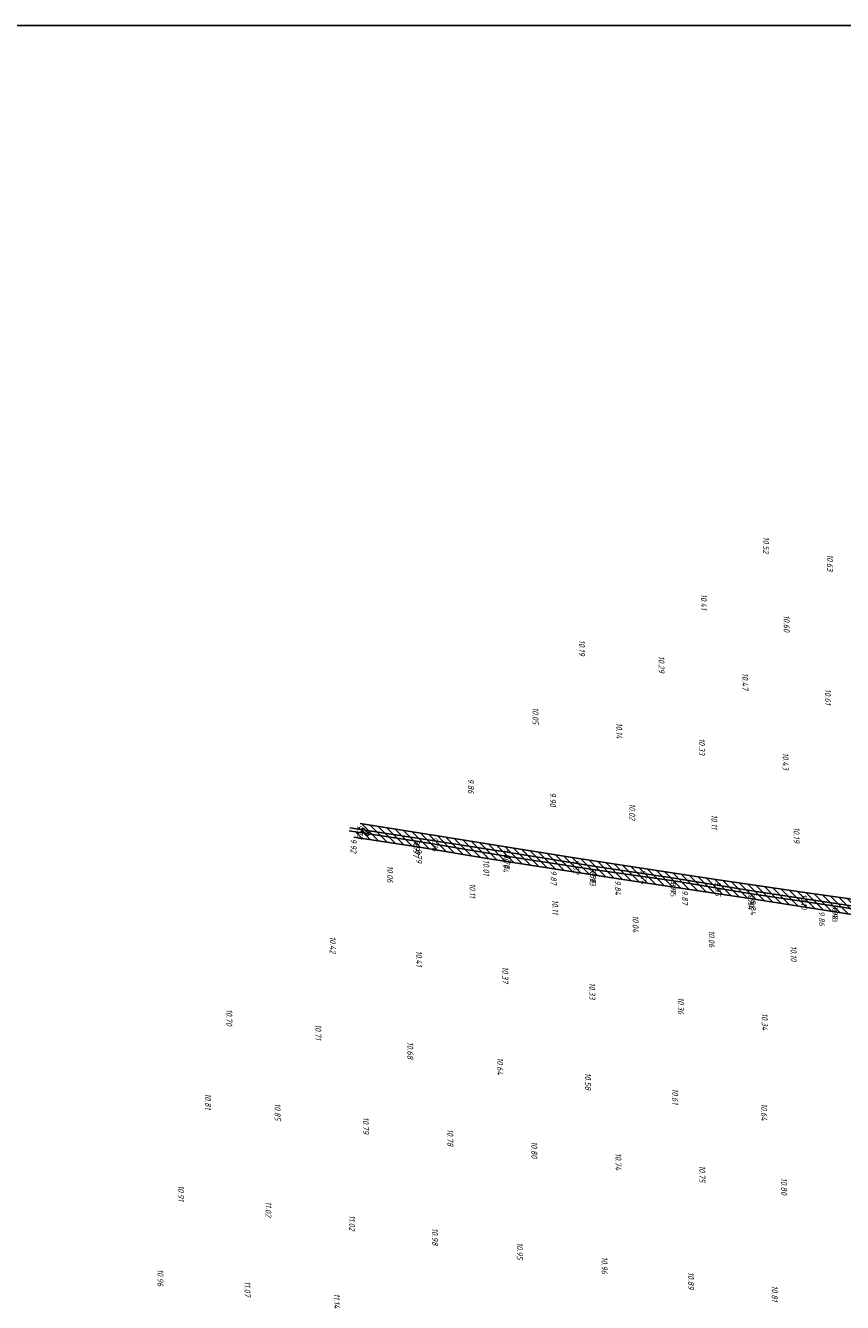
# Model space of a CAD drawing. Header units: metres. Extents: x 232614 to 233692, y 552964 to 554400.
# Tile 20 of 26: x 232974 to 233177, y 554082 to 554400. Entities that reach past the tile are written whole.
import ezdxf

# ---------------------------------------------------------------- set-up
doc = ezdxf.new("R2010")
doc.units = ezdxf.units.M
doc.layers.get('Defpoints').update_dxf_attribs({"color": 241})
doc.layers.add('B-XX-AL-Hoogtecijfer-T', color=7, linetype='Continuous', lineweight=18, true_color=0xb8807a)
doc.layers.add('V-WE-GW-WATERGANG_INSTEEK-G', color=7, linetype='CONTINUOUS-V', lineweight=25, true_color=0x004c00)
for name, color, linetype, lineweight in [('Hoogtecijfer-T-UIT', 2, 'Continuous', 18), ('V-S05_Water-S', 144, 'CONTINUOUS-V', 13), ('V-W11_Waterlijn-G', 144, 'CONTINUOUS-V', 25), ('V-WE-GW-WATERGANG-WERK-A', 252, 'Continuous', 9)]:
    doc.layers.add(name, color=color, linetype=linetype, lineweight=lineweight)
doc.styles.add('NLCS-ISO', font='NLCS-ISO.ttf', dxfattribs={"height": 1.8})
doc.linetypes.add('CONTINUOUS-V', pattern='A,3.5,[24,NLCS.shx,S=0.5,R=0,X=0,Y=0],3.5', length=7)

# ---------------------------------------------------------------- blocks, each defined once
blk = doc.blocks.new('S05')
for centre, start, end in [((-0.6, 0.04), 28.0726, 151.9276), ((0.6, 0.68), 208.0726, 331.9276), ((-0.6, -0.68), 28.0726, 151.9276), ((0.6, -0.04), 208.0726, 331.9276)]:
    blk.add_arc(centre, 0.68, start, end)

msp = doc.modelspace()

# ---------------------------------------------------------------- hatches: boundary and pattern name
at = {"layer": 'V-WE-GW-WATERGANG-WERK-A'}
h = msp.add_hatch(dxfattribs=at)
h.set_pattern_fill('AGW-WERK_AANVULLEN-SO', color=256, scale=0.25, pattern_type=2)
h.set_pattern_definition([(315, (233110.7347, 553601.6767), (0.8838835, 0.8838835), [])])
h.paths.add_polyline_path([(233242.03, 554172.71), (233241.28, 554173.03), (233219.78, 554176.61), (233200.81, 554179.35), (233184.1, 554181.75), (233168.07, 554184.03), (233146.5, 554187.13), (233127.95, 554190.02), (233111.12, 554192.6), (233093.98, 554195.34), (233075.92, 554198.23), (233057.17, 554201.25), (233055.58, 554197.81), (233071.9, 554195.32), (233088.84, 554192.51), (233105.48, 554189.93), (233121.57, 554187.44), (233138.24, 554184.94), (233155.46, 554182.31), (233172.44, 554179.71), (233190.42, 554176.89), (233207.3, 554174.32), (233224.22, 554171.78), (233241.09, 554169.15), (233241.99, 554169.39), (233242.26, 554169.88), (233242.36, 554171.96)])

# ---------------------------------------------------------------- linework, layer by layer
at = {"layer": 'Defpoints'}
msp.add_lwpolyline([(232867.83, 554400.49), (233536.33, 554400.49), (233536.33, 552964.49), (232867.83, 552964.49)], close=True, dxfattribs=at)
at = {"layer": 'V-W11_Waterlijn-G', "flags": 128}
msp.add_lwpolyline([(233054.36, 554199.44), (233071.16, 554196.8), (233093.55, 554193.12), (233115.22, 554189.73), (233135.43, 554186.89), (233154.78, 554183.71), (233175.76, 554180.57), (233193.26, 554177.93), (233210.26, 554175.27), (233226.97, 554172.66), (233241.3, 554170.56), (233241.14, 554171.04), (233227.07, 554173.32), (233210.37, 554175.99), (233193.4, 554178.58), (233175.87, 554181.23), (233154.86, 554184.44), (233135.5, 554187.56), (233115.35, 554190.55), (233093.84, 554194.04), (233071.37, 554197.54), (233054.54, 554200.18)], dxfattribs=at)
at = {"layer": 'V-WE-GW-WATERGANG_INSTEEK-G', "flags": 128}
msp.add_lwpolyline([(233057.17, 554201.25), (233075.92, 554198.23), (233093.98, 554195.34), (233111.12, 554192.6), (233127.95, 554190.02), (233146.5, 554187.13), (233168.07, 554184.03), (233184.1, 554181.75), (233200.81, 554179.35), (233219.78, 554176.61), (233241.28, 554173.03), (233242.03, 554172.71), (233242.36, 554171.96), (233242.26, 554169.88), (233241.99, 554169.39), (233241.09, 554169.15), (233224.22, 554171.78), (233207.3, 554174.32), (233190.42, 554176.89), (233172.44, 554179.71), (233155.46, 554182.31), (233138.24, 554184.94), (233121.57, 554187.44), (233105.48, 554189.93), (233088.84, 554192.51), (233071.9, 554195.32), (233055.58, 554197.81)], dxfattribs=at)

# ---------------------------------------------------------------- block references
at = {"layer": 'V-S05_Water-S', "rotation": 350.8662289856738}
msp.add_blockref('S05', (233058.43, 554199.15), dxfattribs=at)

# ---------------------------------------------------------------- texts
at = {"layer": 'B-XX-AL-Hoogtecijfer-T', "style": 'NLCS-ISO', "oblique": 13.5}
for s, p in [('10.52', (233157.7, 554272.87)), ('10.63', (233173.63, 554268.46)), ('10.41', (233142.18, 554258.56)), ('10.60', (233162.83, 554253.26)), ('10.19', (233111.75, 554247.07)), ('9.73', (233056.35, 554200.91)), ('9.92', (233054.76, 554197.47)), ('9.74', (233127.09, 554189.67)), ('9.84', (233120.71, 554187.08)), ('9.87', (233137.42, 554184.59)), ('9.95', (233145.67, 554186.79)), ('8.90', (233154.04, 554184.09)), ('10.10', (233167.12, 554183.68)), ('10.04', (233125.12, 554178.3)), ('9.86', (233171.6, 554179.35)), ('10.06', (233144.14, 554174.55)), ('10.10', (233164.57, 554170.69)), ('10.33', (233114.3, 554161.5)), ('10.36', (233136.42, 554157.84)), ('10.70', (233023.71, 554154.89)), ('10.34', (233157.35, 554153.9)), ('10.58', (233113.24, 554139)), ('10.61', (233135.01, 554135.06)), ('10.64', (233157.22, 554131.33)), ('10.74', (233120.84, 554118.95)), ('10.75', (233141.76, 554115.85)), ('10.80', (233162.18, 554112.74)), ('11.02', (233054.38, 554103.44)), ('10.98', (233075.08, 554100.2)), ('10.95', (233096.23, 554096.62)), ('10.96', (233117.37, 554093.05)), ('10.89', (233138.96, 554089.22)), ('10.81', (233159.84, 554085.85)), ('11.14', (233050.57, 554083.9))]:
    msp.add_text(s, height=1.5, rotation=270, dxfattribs=at).set_placement(p)
at = {"layer": 'Hoogtecijfer-T-UIT', "style": 'NLCS-ISO', "oblique": 13.5}
for s, p in [('10.29', (233131.59, 554243.06)), ('10.47', (233152.48, 554238.82)), ('10.61', (233173.11, 554234.84)), ('10.05', (233100.15, 554230.24)), ('10.14', (233121.05, 554226.4)), ('10.33', (233141.66, 554222.51)), ('10.43', (233162.55, 554218.92)), ('9.86', (233084.04, 554212.43)), ('9.90', (233104.5, 554209.02)), ('10.02', (233124.29, 554206.24)), ('10.11', (233144.78, 554203.45)), ('9.76', (233075.08, 554197.87)), ('10.19', (233165.29, 554200.33)), ('8.97', (233070.33, 554196.44)), ('8.97', (233070.55, 554197.19)), ('9.79', (233071.06, 554194.98)), ('9.77', (233093.16, 554195)), ('10.01', (233087.88, 554192.15)), ('8.94', (233092.69, 554192.77)), ('8.78', (233093.01, 554193.68)), ('9.82', (233110.3, 554192.25)), ('10.06', (233063.86, 554190.72)), ('9.87', (233104.65, 554189.57)), ('8.93', (233114.4, 554189.37)), ('8.88', (233114.51, 554190.19)), ('10.11', (233084.42, 554186.29)), ('10.11', (233105.08, 554182.2)), ('10.42', (233049.56, 554173.04)), ('10.41', (233071.1, 554169.47)), ('10.37', (233092.6, 554165.52)), ('10.71', (233045.93, 554151.12)), ('10.68', (233068.91, 554146.71)), ('10.64', (233091.32, 554142.8)), ('10.81', (233018.42, 554133.84)), ('10.85', (233035.77, 554131.39)), ('10.79', (233057.82, 554127.95)), ('10.78', (233078.89, 554124.94)), ('10.80', (233099.86, 554121.87)), ('10.91', (233011.7, 554110.9)), ('11.02', (233033.51, 554106.87)), ('10.96', (233006.55, 554089.96)), ('11.07', (233028.27, 554086.96))]:
    msp.add_text(s, height=1.5, rotation=270, dxfattribs=at).set_placement(p)
at = {"layer": 'Hoogtecijfer-T-UIT', "style": 'NLCS-ISO'}
for s, p in [('8.95', (233134.6, 554186.54)), ('8.92', (233134.67, 554187.2)), ('8.94', (233153.91, 554183.36)), ('9.84', (233154.6, 554181.95)), ('8.93', (233174.94, 554180.21)), ('8.98', (233175.04, 554180.88))]:
    msp.add_text(s, height=1.3, rotation=270, dxfattribs=at).set_placement(p)

doc.saveas('drawing.dxf')
